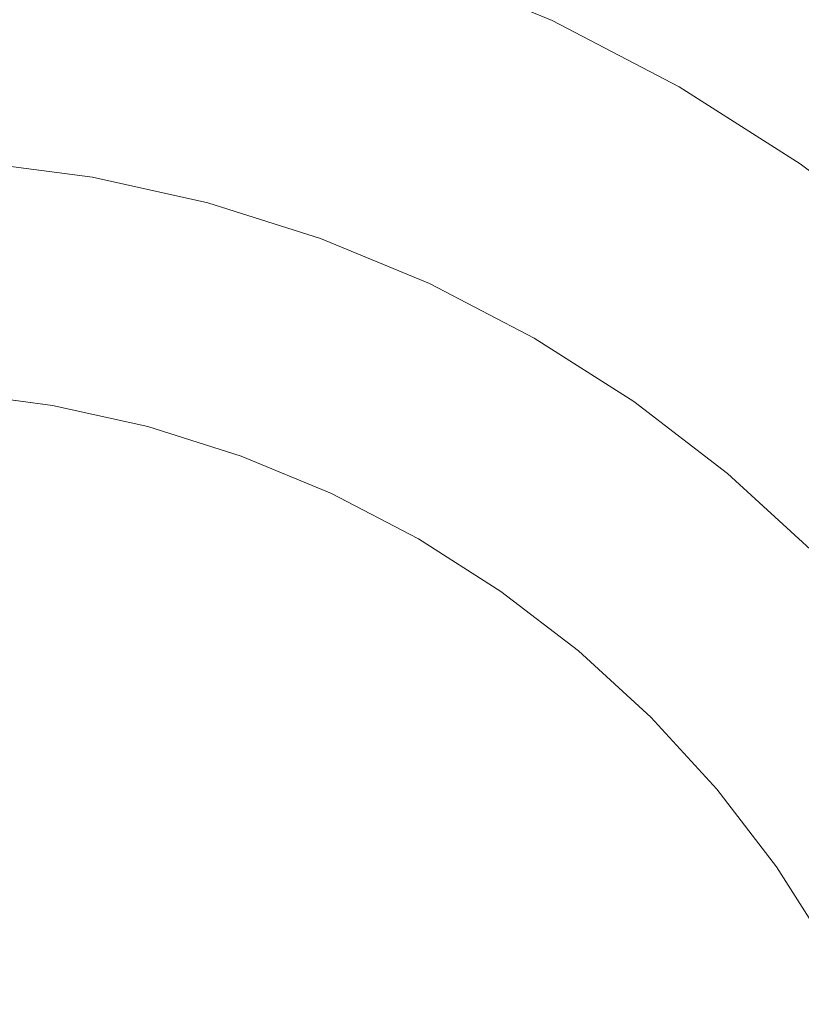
# Model space of a CAD drawing. Header units: millimetres. Extents: x -148 to 148, y -92 to 92.
# Tile 44 of 49: x 91.38 to 98.04, y 68.31 to 76.7. Entities that reach past the tile are written whole.
import ezdxf

# ---------------------------------------------------------------- set-up
doc = ezdxf.new("R2010")
doc.units = ezdxf.units.MM
doc.header["$LTSCALE"] = 25.4
doc.layers.add('Lighting-Moving Light', color=7, linetype='Continuous', lineweight=5, true_color=0x000000)

# ---------------------------------------------------------------- blocks, each defined once
blk = doc.blocks.new('Group-1')
at = {"layer": 'Lighting-Moving Light', "color": 7, "linetype": 'Continuous', "lineweight": 5, "transparency": 33554687}
for points in [[(-1905.5888, -1205.8457, -16.5), (-2119.6582, -1205.8457, -16.5), (-2119.6582, -1379.9151, -16.5), (-1905.5888, -1379.9151, -16.5)], [(-2116.1232, -1209.3804, -108.4657), (-1909.1238, -1209.3804, -108.4657), (-1909.1238, -1376.3804, -108.4657), (-2116.1232, -1376.3804, -108.4657)]]:
    blk.add_3dface(points, dxfattribs=at)
for points, invisible_edges in [([(-1921.4033, -1214.9336, -16.4653), (-1920.1924, -1215.0931, -16.4653), (-1919, -1215.3574, -16.4653), (-1922.6235, -1228.8804, -16.4653)], 12), ([(-1920.1924, -1215.0931, -16.4653), (-1921.4033, -1214.9336, -16.4653), (-1921.6187, -1217.3957, -1.6365), (-1920.6216, -1217.527, -1.6365)], 10), ([(-1919, -1215.3574, -16.4653), (-1920.1924, -1215.0931, -16.4653), (-1920.6216, -1217.527, -1.6365), (-1919.6397, -1217.7447, -1.6365)], 10), ([(-1919, -1215.3574, -16.4653), (-1917.8352, -1215.7247, -16.4653), (-1916.7068, -1216.1921, -16.4653), (-1922.6235, -1228.8804, -16.4653)], 12), ([(-1917.8352, -1215.7247, -16.4653), (-1919, -1215.3574, -16.4653), (-1919.6397, -1217.7447, -1.6365), (-1918.6805, -1218.0471, -1.6365)], 10), ([(-1916.7068, -1216.1921, -16.4653), (-1917.8352, -1215.7247, -16.4653), (-1918.6805, -1218.0471, -1.6365), (-1917.7513, -1218.432, -1.6365)], 10), ([(-1916.7068, -1216.1921, -16.4653), (-1915.6235, -1216.756, -16.4653), (-1914.5934, -1217.4122, -16.4653), (-1922.6235, -1228.8804, -16.4653)], 12), ([(-1915.6235, -1216.756, -16.4653), (-1916.7068, -1216.1921, -16.4653), (-1917.7513, -1218.432, -1.6365), (-1916.8592, -1218.8964, -1.6365)], 10), ([(-1914.5934, -1217.4122, -16.4653), (-1915.6235, -1216.756, -16.4653), (-1916.8592, -1218.8964, -1.6365), (-1916.011, -1219.4367, -1.6365)], 10), ([(-1921.6217, -1217.4295, -1.4747), (-1920.6275, -1217.5604, -1.4747), (-1920.6216, -1217.527, -1.6365), (-1921.6187, -1217.3957, -1.6365)], 11), ([(-1914.5934, -1217.4122, -16.4653), (-1913.6245, -1218.1557, -16.4653), (-1912.724, -1218.9809, -16.4653), (-1922.6235, -1228.8804, -16.4653)], 12), ([(-1921.631, -1217.5363, -1.1622), (-1920.6461, -1217.6659, -1.1622), (-1920.6357, -1217.6068, -1.3163), (-1921.6258, -1217.4764, -1.3163)], 15), ([(-1921.6258, -1217.4764, -1.3163), (-1920.6357, -1217.6068, -1.3163), (-1920.6275, -1217.5604, -1.4747), (-1921.6217, -1217.4295, -1.4747)], 15), ([(-1913.6245, -1218.1557, -16.4653), (-1914.5934, -1217.4122, -16.4653), (-1916.011, -1219.4367, -1.6365), (-1915.2131, -1220.049, -1.6365)], 10), ([(-1921.6373, -1217.6086, -1.0137), (-1920.6587, -1217.7374, -1.0137), (-1920.6461, -1217.6659, -1.1622), (-1921.631, -1217.5363, -1.1622)], 15), ([(-1920.6357, -1217.6068, -1.3163), (-1919.6607, -1217.8229, -1.3163), (-1919.6485, -1217.7774, -1.4747), (-1920.6275, -1217.5604, -1.4747)], 15), ([(-1920.6275, -1217.5604, -1.4747), (-1919.6485, -1217.7774, -1.4747), (-1919.6397, -1217.7447, -1.6365), (-1920.6216, -1217.527, -1.6365)], 11), ([(-1921.6447, -1217.6929, -0.8717), (-1920.6734, -1217.8207, -0.8717), (-1920.6587, -1217.7374, -1.0137), (-1921.6373, -1217.6086, -1.0137)], 15), ([(-1920.6461, -1217.6659, -1.1622), (-1919.6762, -1217.881, -1.1622), (-1919.6607, -1217.8229, -1.3163), (-1920.6357, -1217.6068, -1.3163)], 15), ([(-1921.6531, -1217.7885, -0.7371), (-1920.6901, -1217.9153, -0.7371), (-1920.6734, -1217.8207, -0.8717), (-1921.6447, -1217.6929, -0.8717)], 15), ([(-1920.6734, -1217.8207, -0.8717), (-1919.7169, -1218.0328, -0.8717), (-1919.695, -1217.9511, -1.0137), (-1920.6587, -1217.7374, -1.0137)], 15), ([(-1920.6587, -1217.7374, -1.0137), (-1919.695, -1217.9511, -1.0137), (-1919.6762, -1217.881, -1.1622), (-1920.6461, -1217.6659, -1.1622)], 15), ([(-1919.6485, -1217.7774, -1.4747), (-1918.6921, -1218.0789, -1.4747), (-1918.6805, -1218.0471, -1.6365), (-1919.6397, -1217.7447, -1.6365)], 11), ([(-1921.6624, -1217.895, -0.6109), (-1920.7086, -1218.0205, -0.6109), (-1920.6901, -1217.9153, -0.7371), (-1921.6531, -1217.7885, -0.7371)], 15), ([(-1920.6901, -1217.9153, -0.7371), (-1919.7417, -1218.1256, -0.7371), (-1919.7169, -1218.0328, -0.8717), (-1920.6734, -1217.8207, -0.8717)], 15), ([(-1919.6762, -1217.881, -1.1622), (-1918.7288, -1218.1797, -1.1622), (-1918.7082, -1218.1232, -1.3163), (-1919.6607, -1217.8229, -1.3163)], 15), ([(-1919.6607, -1217.8229, -1.3163), (-1918.7082, -1218.1232, -1.3163), (-1918.6921, -1218.0789, -1.4747), (-1919.6485, -1217.7774, -1.4747)], 15), ([(-1921.6726, -1218.0114, -0.494), (-1920.7289, -1218.1357, -0.494), (-1920.7086, -1218.0205, -0.6109), (-1921.6624, -1217.895, -0.6109)], 15), ([(-1919.695, -1217.9511, -1.0137), (-1918.7536, -1218.2479, -1.0137), (-1918.7288, -1218.1797, -1.1622), (-1919.6762, -1217.881, -1.1622)], 15), ([(-1920.7086, -1218.0205, -0.6109), (-1919.7694, -1218.2288, -0.6109), (-1919.7417, -1218.1256, -0.7371), (-1920.6901, -1217.9153, -0.7371)], 15), ([(-1919.7169, -1218.0328, -0.8717), (-1918.7825, -1218.3274, -0.8717), (-1918.7536, -1218.2479, -1.0137), (-1919.695, -1217.9511, -1.0137)], 15), ([(-1921.6836, -1218.1371, -0.3872), (-1920.7508, -1218.2599, -0.3872), (-1920.7289, -1218.1357, -0.494), (-1921.6726, -1218.0114, -0.494)], 15), ([(-1920.7289, -1218.1357, -0.494), (-1919.7997, -1218.3417, -0.494), (-1919.7694, -1218.2288, -0.6109), (-1920.7086, -1218.0205, -0.6109)], 15), ([(-1919.7417, -1218.1256, -0.7371), (-1918.8154, -1218.4176, -0.7371), (-1918.7825, -1218.3274, -0.8717), (-1919.7169, -1218.0328, -0.8717)], 15), ([(-1918.7082, -1218.1232, -1.3163), (-1917.7856, -1218.5054, -1.3163), (-1917.7656, -1218.4627, -1.4747), (-1918.6921, -1218.0789, -1.4747)], 15), ([(-1918.6921, -1218.0789, -1.4747), (-1917.7656, -1218.4627, -1.4747), (-1917.7513, -1218.432, -1.6365), (-1918.6805, -1218.0471, -1.6365)], 11), ([(-1921.6953, -1218.2711, -0.2911), (-1920.7742, -1218.3924, -0.2911), (-1920.7508, -1218.2599, -0.3872), (-1921.6836, -1218.1371, -0.3872)], 15), ([(-1920.7508, -1218.2599, -0.3872), (-1919.8323, -1218.4635, -0.3872), (-1919.7997, -1218.3417, -0.494), (-1920.7289, -1218.1357, -0.494)], 15), ([(-1919.7694, -1218.2288, -0.6109), (-1918.8519, -1218.518, -0.6109), (-1918.8154, -1218.4176, -0.7371), (-1919.7417, -1218.1256, -0.7371)], 15), ([(-1918.7288, -1218.1797, -1.1622), (-1917.811, -1218.5598, -1.1622), (-1917.7856, -1218.5054, -1.3163), (-1918.7082, -1218.1232, -1.3163)], 15), ([(-1912.724, -1218.9809, -16.4653), (-1913.6245, -1218.1557, -16.4653), (-1915.2131, -1220.049, -1.6365), (-1914.4716, -1220.7285, -1.6365)], 10), ([(-1919.7997, -1218.3417, -0.494), (-1918.8919, -1218.6279, -0.494), (-1918.8519, -1218.518, -0.6109), (-1919.7694, -1218.2288, -0.6109)], 15), ([(-1918.7536, -1218.2479, -1.0137), (-1917.8416, -1218.6256, -1.0137), (-1917.811, -1218.5598, -1.1622), (-1918.7288, -1218.1797, -1.1622)], 15), ([(-1921.7077, -1218.4126, -0.2064), (-1920.7988, -1218.5322, -0.2064), (-1920.7742, -1218.3924, -0.2911), (-1921.6953, -1218.2711, -0.2911)], 15), ([(-1920.7742, -1218.3924, -0.2911), (-1919.8671, -1218.5935, -0.2911), (-1919.8323, -1218.4635, -0.3872), (-1920.7508, -1218.2599, -0.3872)], 15), ([(-1918.8154, -1218.4176, -0.7371), (-1917.918, -1218.7894, -0.7371), (-1917.8774, -1218.7023, -0.8717), (-1918.7825, -1218.3274, -0.8717)], 15), ([(-1918.7825, -1218.3274, -0.8717), (-1917.8774, -1218.7023, -0.8717), (-1917.8416, -1218.6256, -1.0137), (-1918.7536, -1218.2479, -1.0137)], 15), ([(-1921.7206, -1218.5605, -0.1338), (-1920.8246, -1218.6785, -0.1338), (-1920.7988, -1218.5322, -0.2064), (-1921.7077, -1218.4126, -0.2064)], 15), ([(-1920.7988, -1218.5322, -0.2064), (-1919.9039, -1218.7306, -0.2064), (-1919.8671, -1218.5935, -0.2911), (-1920.7742, -1218.3924, -0.2911)], 15), ([(-1919.8323, -1218.4635, -0.3872), (-1918.935, -1218.7464, -0.3872), (-1918.8919, -1218.6279, -0.494), (-1919.7997, -1218.3417, -0.494)], 15), ([(-1919.8671, -1218.5935, -0.2911), (-1918.981, -1218.8728, -0.2911), (-1918.935, -1218.7464, -0.3872), (-1919.8323, -1218.4635, -0.3872)], 15), ([(-1918.8519, -1218.518, -0.6109), (-1917.9631, -1218.8862, -0.6109), (-1917.918, -1218.7894, -0.7371), (-1918.8154, -1218.4176, -0.7371)], 15), ([(-1917.7856, -1218.5054, -1.3163), (-1916.8997, -1218.9665, -1.3163), (-1916.8762, -1218.9257, -1.4747), (-1917.7656, -1218.4627, -1.4747)], 15), ([(-1917.7656, -1218.4627, -1.4747), (-1916.8762, -1218.9257, -1.4747), (-1916.8592, -1218.8964, -1.6365), (-1917.7513, -1218.432, -1.6365)], 11), ([(-1921.734, -1218.714, -0.0737), (-1920.8514, -1218.8302, -0.0737), (-1920.8246, -1218.6785, -0.1338), (-1921.7206, -1218.5605, -0.1338)], 15), ([(-1920.8246, -1218.6785, -0.1338), (-1919.9423, -1218.8741, -0.1338), (-1919.9039, -1218.7306, -0.2064), (-1920.7988, -1218.5322, -0.2064)], 15), ([(-1918.8919, -1218.6279, -0.494), (-1918.0125, -1218.9921, -0.494), (-1917.9631, -1218.8862, -0.6109), (-1918.8519, -1218.518, -0.6109)], 15), ([(-1917.8416, -1218.6256, -1.0137), (-1916.9661, -1219.0814, -1.0137), (-1916.9298, -1219.0186, -1.1622), (-1917.811, -1218.5598, -1.1622)], 15), ([(-1917.811, -1218.5598, -1.1622), (-1916.9298, -1219.0186, -1.1622), (-1916.8997, -1218.9665, -1.3163), (-1917.7856, -1218.5054, -1.3163)], 15), ([(-1919.9039, -1218.7306, -0.2064), (-1919.0296, -1219.0063, -0.2064), (-1918.981, -1218.8728, -0.2911), (-1919.8671, -1218.5935, -0.2911)], 15), ([(-1918.935, -1218.7464, -0.3872), (-1918.0658, -1219.1064, -0.3872), (-1918.0125, -1218.9921, -0.494), (-1918.8919, -1218.6279, -0.494)], 15), ([(-1917.8774, -1218.7023, -0.8717), (-1917.0084, -1219.1547, -0.8717), (-1916.9661, -1219.0814, -1.0137), (-1917.8416, -1218.6256, -1.0137)], 15), ([(-1921.7479, -1218.8718, -0.0265), (-1920.8789, -1218.9862, -0.0265), (-1920.8514, -1218.8302, -0.0737), (-1921.734, -1218.714, -0.0737)], 15), ([(-1920.8514, -1218.8302, -0.0737), (-1919.9822, -1219.0229, -0.0737), (-1919.9423, -1218.8741, -0.1338), (-1920.8246, -1218.6785, -0.1338)], 15), ([(-1919.9423, -1218.8741, -0.1338), (-1919.0804, -1219.1459, -0.1338), (-1919.0296, -1219.0063, -0.2064), (-1919.9039, -1218.7306, -0.2064)], 15), ([(-1918.981, -1218.8728, -0.2911), (-1918.1227, -1219.2284, -0.2911), (-1918.0658, -1219.1064, -0.3872), (-1918.935, -1218.7464, -0.3872)], 15), ([(-1917.918, -1218.7894, -0.7371), (-1917.0564, -1219.2379, -0.7371), (-1917.0084, -1219.1547, -0.8717), (-1917.8774, -1218.7023, -0.8717)], 15), ([(-1920.8789, -1218.9862, -0.0265), (-1920.0232, -1219.1759, -0.0265), (-1919.9822, -1219.0229, -0.0737), (-1920.8514, -1218.8302, -0.0737)], 15), ([(-1917.9631, -1218.8862, -0.6109), (-1917.1098, -1219.3304, -0.6109), (-1917.0564, -1219.2379, -0.7371), (-1917.918, -1218.7894, -0.7371)], 15), ([(-1921.762, -1219.033, 0.0074), (-1920.907, -1219.1456, 0.0074), (-1920.8789, -1218.9862, -0.0265), (-1921.7479, -1218.8718, -0.0265)], 15), ([(-1919.9822, -1219.0229, -0.0737), (-1919.1331, -1219.2906, -0.0737), (-1919.0804, -1219.1459, -0.1338), (-1919.9423, -1218.8741, -0.1338)], 15), ([(-1919.0296, -1219.0063, -0.2064), (-1918.1827, -1219.3571, -0.2064), (-1918.1227, -1219.2284, -0.2911), (-1918.981, -1218.8728, -0.2911)], 15), ([(-1918.0125, -1218.9921, -0.494), (-1917.1683, -1219.4316, -0.494), (-1917.1098, -1219.3304, -0.6109), (-1917.9631, -1218.8862, -0.6109)], 15), ([(-1916.8762, -1218.9257, -1.4747), (-1916.0304, -1219.4645, -1.4747), (-1916.011, -1219.4367, -1.6365), (-1916.8592, -1218.8964, -1.6365)], 11), ([(-1912.724, -1218.9809, -16.4653), (-1911.8989, -1219.8813, -16.4653), (-1911.1554, -1220.8503, -16.4653), (-1922.6235, -1228.8804, -16.4653)], 12), ([(-1920.907, -1219.1456, 0.0074), (-1920.0651, -1219.3322, 0.0074), (-1920.0232, -1219.1759, -0.0265), (-1920.8789, -1218.9862, -0.0265)], 15), ([(-1918.0658, -1219.1064, -0.3872), (-1917.2313, -1219.5409, -0.3872), (-1917.1683, -1219.4316, -0.494), (-1918.0125, -1218.9921, -0.494)], 15), ([(-1916.9298, -1219.0186, -1.1622), (-1916.0919, -1219.5523, -1.1622), (-1916.0575, -1219.5031, -1.3163), (-1916.8997, -1218.9665, -1.3163)], 15), ([(-1916.8997, -1218.9665, -1.3163), (-1916.0575, -1219.5031, -1.3163), (-1916.0304, -1219.4645, -1.4747), (-1916.8762, -1218.9257, -1.4747)], 15), ([(-1921.7763, -1219.1964, 0.0278), (-1920.9355, -1219.3071, 0.0278), (-1920.907, -1219.1456, 0.0074), (-1921.762, -1219.033, 0.0074)], 15), ([(-1920.0232, -1219.1759, -0.0265), (-1919.1873, -1219.4395, -0.0265), (-1919.1331, -1219.2906, -0.0737), (-1919.9822, -1219.0229, -0.0737)], 15), ([(-1919.0804, -1219.1459, -0.1338), (-1918.2455, -1219.4917, -0.1338), (-1918.1827, -1219.3571, -0.2064), (-1919.0296, -1219.0063, -0.2064)], 15), ([(-1917.0084, -1219.1547, -0.8717), (-1916.1821, -1219.6811, -0.8717), (-1916.1336, -1219.6118, -1.0137), (-1916.9661, -1219.0814, -1.0137)], 15), ([(-1916.9661, -1219.0814, -1.0137), (-1916.1336, -1219.6118, -1.0137), (-1916.0919, -1219.5523, -1.1622), (-1916.9298, -1219.0186, -1.1622)], 15), ([(-1920.9355, -1219.3071, 0.0278), (-1920.1075, -1219.4907, 0.0278), (-1920.0651, -1219.3322, 0.0074), (-1920.907, -1219.1456, 0.0074)], 15), ([(-1919.1331, -1219.2906, -0.0737), (-1918.3106, -1219.6313, -0.0737), (-1918.2455, -1219.4917, -0.1338), (-1919.0804, -1219.1459, -0.1338)], 15), ([(-1918.1227, -1219.2284, -0.2911), (-1917.2986, -1219.6574, -0.2911), (-1917.2313, -1219.5409, -0.3872), (-1918.0658, -1219.1064, -0.3872)], 15), ([(-1917.0564, -1219.2379, -0.7371), (-1916.2372, -1219.7598, -0.7371), (-1916.1821, -1219.6811, -0.8717), (-1917.0084, -1219.1547, -0.8717)], 15), ([(-1921.7907, -1219.361, 0.0347), (-1920.9642, -1219.4698, 0.0347), (-1920.9355, -1219.3071, 0.0278), (-1921.7763, -1219.1964, 0.0278)], 14), ([(-1920.0651, -1219.3322, 0.0074), (-1919.2426, -1219.5915, 0.0074), (-1919.1873, -1219.4395, -0.0265), (-1920.0232, -1219.1759, -0.0265)], 15), ([(-1918.1827, -1219.3571, -0.2064), (-1917.3696, -1219.7804, -0.2064), (-1917.2986, -1219.6574, -0.2911), (-1918.1227, -1219.2284, -0.2911)], 15), ([(-1917.1098, -1219.3304, -0.6109), (-1916.2985, -1219.8473, -0.6109), (-1916.2372, -1219.7598, -0.7371), (-1917.0564, -1219.2379, -0.7371)], 15), ([(-1920.9642, -1219.4698, 0.0347), (-1920.1503, -1219.6502, 0.0347), (-1920.1075, -1219.4907, 0.0278), (-1920.9355, -1219.3071, 0.0278)], 14), ([(-1920.1075, -1219.4907, 0.0278), (-1919.2987, -1219.7457, 0.0278), (-1919.2426, -1219.5915, 0.0074), (-1920.0651, -1219.3322, 0.0074)], 15), ([(-1919.1873, -1219.4395, -0.0265), (-1918.3775, -1219.7749, -0.0265), (-1918.3106, -1219.6313, -0.0737), (-1919.1331, -1219.2906, -0.0737)], 15), ([(-1917.1683, -1219.4316, -0.494), (-1916.3655, -1219.943, -0.494), (-1916.2985, -1219.8473, -0.6109), (-1917.1098, -1219.3304, -0.6109)], 15), ([(-1920.1503, -1219.6502, 0.0347), (-1920.9642, -1219.4698, 0.0347), (-1921.7907, -1219.361, 0.0347), (-1922.6235, -1228.8804, 0.0347)], 12), ([(-1918.2455, -1219.4917, -0.1338), (-1917.4439, -1219.909, -0.1338), (-1917.3696, -1219.7804, -0.2064), (-1918.1827, -1219.3571, -0.2064)], 15), ([(-1920.1503, -1219.6502, 0.0347), (-1919.3552, -1219.9009, 0.0347), (-1919.2987, -1219.7457, 0.0278), (-1920.1075, -1219.4907, 0.0278)], 14), ([(-1919.2426, -1219.5915, 0.0074), (-1918.4459, -1219.9215, 0.0074), (-1918.3775, -1219.7749, -0.0265), (-1919.1873, -1219.4395, -0.0265)], 15), ([(-1918.3106, -1219.6313, -0.0737), (-1917.5209, -1220.0424, -0.0737), (-1917.4439, -1219.909, -0.1338), (-1918.2455, -1219.4917, -0.1338)], 15), ([(-1917.2313, -1219.5409, -0.3872), (-1916.4379, -1220.0464, -0.3872), (-1916.3655, -1219.943, -0.494), (-1917.1683, -1219.4316, -0.494)], 15), ([(-1916.0919, -1219.5523, -1.1622), (-1915.3038, -1220.1571, -1.1622), (-1915.2652, -1220.1111, -1.3163), (-1916.0575, -1219.5031, -1.3163)], 15), ([(-1916.0575, -1219.5031, -1.3163), (-1915.2652, -1220.1111, -1.3163), (-1915.2349, -1220.075, -1.4747), (-1916.0304, -1219.4645, -1.4747)], 15), ([(-1916.0304, -1219.4645, -1.4747), (-1915.2349, -1220.075, -1.4747), (-1915.2131, -1220.049, -1.6365), (-1916.011, -1219.4367, -1.6365)], 11), ([(-1917.2986, -1219.6574, -0.2911), (-1916.515, -1220.1566, -0.2911), (-1916.4379, -1220.0464, -0.3872), (-1917.2313, -1219.5409, -0.3872)], 15), ([(-1916.1336, -1219.6118, -1.0137), (-1915.3505, -1220.2127, -1.0137), (-1915.3038, -1220.1571, -1.1622), (-1916.0919, -1219.5523, -1.1622)], 15), ([(-1918.5851, -1220.2199, 0.0347), (-1919.3552, -1219.9009, 0.0347), (-1920.1503, -1219.6502, 0.0347), (-1922.6235, -1228.8804, 0.0347)], 12), ([(-1919.2987, -1219.7457, 0.0278), (-1918.5152, -1220.0702, 0.0278), (-1918.4459, -1219.9215, 0.0074), (-1919.2426, -1219.5915, 0.0074)], 15), ([(-1918.3775, -1219.7749, -0.0265), (-1917.6001, -1220.1796, -0.0265), (-1917.5209, -1220.0424, -0.0737), (-1918.3106, -1219.6313, -0.0737)], 15), ([(-1917.3696, -1219.7804, -0.2064), (-1916.5965, -1220.2729, -0.2064), (-1916.515, -1220.1566, -0.2911), (-1917.2986, -1219.6574, -0.2911)], 15), ([(-1916.1821, -1219.6811, -0.8717), (-1915.4048, -1220.2775, -0.8717), (-1915.3505, -1220.2127, -1.0137), (-1916.1336, -1219.6118, -1.0137)], 15), ([(-1919.3552, -1219.9009, 0.0347), (-1918.5851, -1220.2199, 0.0347), (-1918.5152, -1220.0702, 0.0278), (-1919.2987, -1219.7457, 0.0278)], 14), ([(-1916.2372, -1219.7598, -0.7371), (-1915.4666, -1220.3511, -0.7371), (-1915.4048, -1220.2775, -0.8717), (-1916.1821, -1219.6811, -0.8717)], 15), ([(-1918.4459, -1219.9215, 0.0074), (-1917.681, -1220.3197, 0.0074), (-1917.6001, -1220.1796, -0.0265), (-1918.3775, -1219.7749, -0.0265)], 15), ([(-1917.4439, -1219.909, -0.1338), (-1916.6817, -1220.3946, -0.1338), (-1916.5965, -1220.2729, -0.2064), (-1917.3696, -1219.7804, -0.2064)], 15), ([(-1916.2985, -1219.8473, -0.6109), (-1915.5352, -1220.4329, -0.6109), (-1915.4666, -1220.3511, -0.7371), (-1916.2372, -1219.7598, -0.7371)], 15), ([(-1918.5152, -1220.0702, 0.0278), (-1917.763, -1220.4618, 0.0278), (-1917.681, -1220.3197, 0.0074), (-1918.4459, -1219.9215, 0.0074)], 15), ([(-1917.5209, -1220.0424, -0.0737), (-1916.77, -1220.5207, -0.0737), (-1916.6817, -1220.3946, -0.1338), (-1917.4439, -1219.909, -0.1338)], 15), ([(-1916.3655, -1219.943, -0.494), (-1915.6104, -1220.5225, -0.494), (-1915.5352, -1220.4329, -0.6109), (-1916.2985, -1219.8473, -0.6109)], 15), ([(-1916.4379, -1220.0464, -0.3872), (-1915.6915, -1220.6191, -0.3872), (-1915.6104, -1220.5225, -0.494), (-1916.3655, -1219.943, -0.494)], 15), ([(-1918.5851, -1220.2199, 0.0347), (-1917.8456, -1220.6048, 0.0347), (-1917.763, -1220.4618, 0.0278), (-1918.5152, -1220.0702, 0.0278)], 14), ([(-1917.6001, -1220.1796, -0.0265), (-1916.8609, -1220.6505, -0.0265), (-1916.77, -1220.5207, -0.0737), (-1917.5209, -1220.0424, -0.0737)], 15), ([(-1916.515, -1220.1566, -0.2911), (-1915.7779, -1220.7222, -0.2911), (-1915.6915, -1220.6191, -0.3872), (-1916.4379, -1220.0464, -0.3872)], 15), ([(-1915.2652, -1220.1111, -1.3163), (-1914.5289, -1220.7858, -1.3163), (-1914.4956, -1220.7524, -1.4747), (-1915.2349, -1220.075, -1.4747)], 15), ([(-1915.2349, -1220.075, -1.4747), (-1914.4956, -1220.7524, -1.4747), (-1914.4716, -1220.7285, -1.6365), (-1915.2131, -1220.049, -1.6365)], 11), ([(-1916.5965, -1220.2729, -0.2064), (-1915.8692, -1220.8309, -0.2064), (-1915.7779, -1220.7222, -0.2911), (-1916.515, -1220.1566, -0.2911)], 15), ([(-1915.3505, -1220.2127, -1.0137), (-1914.6227, -1220.8796, -1.0137), (-1914.5714, -1220.8282, -1.1622), (-1915.3038, -1220.1571, -1.1622)], 15), ([(-1915.3038, -1220.1571, -1.1622), (-1914.5714, -1220.8282, -1.1622), (-1914.5289, -1220.7858, -1.3163), (-1915.2652, -1220.1111, -1.3163)], 15), ([(-1917.1425, -1221.0528, 0.0347), (-1917.8456, -1220.6048, 0.0347), (-1918.5851, -1220.2199, 0.0347), (-1922.6235, -1228.8804, 0.0347)], 12), ([(-1917.681, -1220.3197, 0.0074), (-1916.9537, -1220.7831, 0.0074), (-1916.8609, -1220.6505, -0.0265), (-1917.6001, -1220.1796, -0.0265)], 15), ([(-1915.4048, -1220.2775, -0.8717), (-1914.6825, -1220.9394, -0.8717), (-1914.6227, -1220.8796, -1.0137), (-1915.3505, -1220.2127, -1.0137)], 15), ([(-1917.763, -1220.4618, 0.0278), (-1917.0478, -1220.9174, 0.0278), (-1916.9537, -1220.7831, 0.0074), (-1917.681, -1220.3197, 0.0074)], 15), ([(-1916.6817, -1220.3946, -0.1338), (-1915.9647, -1220.9447, -0.1338), (-1915.8692, -1220.8309, -0.2064), (-1916.5965, -1220.2729, -0.2064)], 15), ([(-1915.4666, -1220.3511, -0.7371), (-1914.7504, -1221.0073, -0.7371), (-1914.6825, -1220.9394, -0.8717), (-1915.4048, -1220.2775, -0.8717)], 15), ([(-1916.77, -1220.5207, -0.0737), (-1916.0637, -1221.0627, -0.0737), (-1915.9647, -1220.9447, -0.1338), (-1916.6817, -1220.3946, -0.1338)], 15), ([(-1915.5352, -1220.4329, -0.6109), (-1914.826, -1221.0828, -0.6109), (-1914.7504, -1221.0073, -0.7371), (-1915.4666, -1220.3511, -0.7371)], 15), ([(-1917.8456, -1220.6048, 0.0347), (-1917.1425, -1221.0528, 0.0347), (-1917.0478, -1220.9174, 0.0278), (-1917.763, -1220.4618, 0.0278)], 14), ([(-1915.6104, -1220.5225, -0.494), (-1914.9086, -1221.1655, -0.494), (-1914.826, -1221.0828, -0.6109), (-1915.5352, -1220.4329, -0.6109)], 15), ([(-1916.8609, -1220.6505, -0.0265), (-1916.1655, -1221.1841, -0.0265), (-1916.0637, -1221.0627, -0.0737), (-1916.77, -1220.5207, -0.0737)], 15), ([(-1915.6915, -1220.6191, -0.3872), (-1914.9978, -1221.2547, -0.3872), (-1914.9086, -1221.1655, -0.494), (-1915.6104, -1220.5225, -0.494)], 15), ([(-1916.9537, -1220.7831, 0.0074), (-1916.2695, -1221.308, 0.0074), (-1916.1655, -1221.1841, -0.0265), (-1916.8609, -1220.6505, -0.0265)], 15), ([(-1915.7779, -1220.7222, -0.2911), (-1915.093, -1221.3498, -0.2911), (-1914.9978, -1221.2547, -0.3872), (-1915.6915, -1220.6191, -0.3872)], 15), ([(-1915.8692, -1220.8309, -0.2064), (-1915.1934, -1221.4502, -0.2064), (-1915.093, -1221.3498, -0.2911), (-1915.7779, -1220.7222, -0.2911)], 15), ([(-1917.0478, -1220.9174, 0.0278), (-1916.375, -1221.4337, 0.0278), (-1916.2695, -1221.308, 0.0074), (-1916.9537, -1220.7831, 0.0074)], 15), ([(-1915.9647, -1220.9447, -0.1338), (-1915.2984, -1221.5553, -0.1338), (-1915.1934, -1221.4502, -0.2064), (-1915.8692, -1220.8309, -0.2064)], 15), ([(-1914.6227, -1220.8796, -1.0137), (-1913.9558, -1221.6073, -1.0137), (-1913.9002, -1221.5607, -1.1622), (-1914.5714, -1220.8282, -1.1622)], 15), ([(-1911.1554, -1220.8503, -16.4653), (-1910.4991, -1221.8804, -16.4653), (-1909.9352, -1222.9637, -16.4653), (-1922.6235, -1228.8804, -16.4653)], 12), ([(-1917.1425, -1221.0528, 0.0347), (-1916.4812, -1221.5602, 0.0347), (-1916.375, -1221.4337, 0.0278), (-1917.0478, -1220.9174, 0.0278)], 14), ([(-1914.6825, -1220.9394, -0.8717), (-1914.0206, -1221.6617, -0.8717), (-1913.9558, -1221.6073, -1.0137), (-1914.6227, -1220.8796, -1.0137)], 15), ([(-1916.0637, -1221.0627, -0.0737), (-1915.4073, -1221.6642, -0.0737), (-1915.2984, -1221.5553, -0.1338), (-1915.9647, -1220.9447, -0.1338)], 15), ([(-1914.826, -1221.0828, -0.6109), (-1914.176, -1221.7921, -0.6109), (-1914.0942, -1221.7234, -0.7371), (-1914.7504, -1221.0073, -0.7371)], 15), ([(-1914.7504, -1221.0073, -0.7371), (-1914.0942, -1221.7234, -0.7371), (-1914.0206, -1221.6617, -0.8717), (-1914.6825, -1220.9394, -0.8717)], 15), ([(-1915.8666, -1222.1234, 0.0347), (-1916.4812, -1221.5602, 0.0347), (-1917.1425, -1221.0528, 0.0347), (-1922.6235, -1228.8804, 0.0347)], 12), ([(-1916.1655, -1221.1841, -0.0265), (-1915.5193, -1221.7762, -0.0265), (-1915.4073, -1221.6642, -0.0737), (-1916.0637, -1221.0627, -0.0737)], 15), ([(-1914.9086, -1221.1655, -0.494), (-1914.2656, -1221.8672, -0.494), (-1914.176, -1221.7921, -0.6109), (-1914.826, -1221.0828, -0.6109)], 15), ([(-1914.9978, -1221.2547, -0.3872), (-1914.3622, -1221.9483, -0.3872), (-1914.2656, -1221.8672, -0.494), (-1914.9086, -1221.1655, -0.494)], 15), ([(-1916.2695, -1221.308, 0.0074), (-1915.6338, -1221.8906, 0.0074), (-1915.5193, -1221.7762, -0.0265), (-1916.1655, -1221.1841, -0.0265)], 15), ([(-1915.093, -1221.3498, -0.2911), (-1914.4653, -1222.0348, -0.2911), (-1914.3622, -1221.9483, -0.3872), (-1914.9978, -1221.2547, -0.3872)], 15), ([(-1916.375, -1221.4337, 0.0278), (-1915.7498, -1222.0066, 0.0278), (-1915.6338, -1221.8906, 0.0074), (-1916.2695, -1221.308, 0.0074)], 15), ([(-1915.1934, -1221.4502, -0.2064), (-1914.5741, -1222.1261, -0.2064), (-1914.4653, -1222.0348, -0.2911), (-1915.093, -1221.3498, -0.2911)], 15), ([(-1916.4812, -1221.5602, 0.0347), (-1915.8666, -1222.1234, 0.0347), (-1915.7498, -1222.0066, 0.0278), (-1916.375, -1221.4337, 0.0278)], 14), ([(-1915.2984, -1221.5553, -0.1338), (-1914.6878, -1222.2216, -0.1338), (-1914.5741, -1222.1261, -0.2064), (-1915.1934, -1221.4502, -0.2064)], 15), ([(-1915.4073, -1221.6642, -0.0737), (-1914.8058, -1222.3206, -0.0737), (-1914.6878, -1222.2216, -0.1338), (-1915.2984, -1221.5553, -0.1338)], 15), ([(-1915.5193, -1221.7762, -0.0265), (-1914.9272, -1222.4224, -0.0265), (-1914.8058, -1222.3206, -0.0737), (-1915.4073, -1221.6642, -0.0737)], 15), ([(-1915.6338, -1221.8906, 0.0074), (-1915.0512, -1222.5264, 0.0074), (-1914.9272, -1222.4224, -0.0265), (-1915.5193, -1221.7762, -0.0265)], 15), ([(-1915.7498, -1222.0066, 0.0278), (-1915.1768, -1222.6319, 0.0278), (-1915.0512, -1222.5264, 0.0074), (-1915.6338, -1221.8906, 0.0074)], 15), ([(-1915.8666, -1222.1234, 0.0347), (-1915.3034, -1222.738, 0.0347), (-1915.1768, -1222.6319, 0.0278), (-1915.7498, -1222.0066, 0.0278)], 14), ([(-1914.7959, -1223.3994, 0.0347), (-1915.3034, -1222.738, 0.0347), (-1915.8666, -1222.1234, 0.0347), (-1922.6235, -1228.8804, 0.0347)], 12), ([(-1914.6878, -1222.2216, -0.1338), (-1914.1377, -1222.9385, -0.1338), (-1914.016, -1222.8534, -0.2064), (-1914.5741, -1222.1261, -0.2064)], 15), ([(-1914.8058, -1222.3206, -0.0737), (-1914.2639, -1223.0269, -0.0737), (-1914.1377, -1222.9385, -0.1338), (-1914.6878, -1222.2216, -0.1338)], 15), ([(-1914.9272, -1222.4224, -0.0265), (-1914.3936, -1223.1178, -0.0265), (-1914.2639, -1223.0269, -0.0737), (-1914.8058, -1222.3206, -0.0737)], 15), ([(-1915.0512, -1222.5264, 0.0074), (-1914.5262, -1223.2106, 0.0074), (-1914.3936, -1223.1178, -0.0265), (-1914.9272, -1222.4224, -0.0265)], 15), ([(-1915.1768, -1222.6319, 0.0278), (-1914.6606, -1223.3047, 0.0278), (-1914.5262, -1223.2106, 0.0074), (-1915.0512, -1222.5264, 0.0074)], 15), ([(-1915.3034, -1222.738, 0.0347), (-1914.7959, -1223.3994, 0.0347), (-1914.6606, -1223.3047, 0.0278), (-1915.1768, -1222.6319, 0.0278)], 14), ([(-1909.9352, -1222.9637, -16.4653), (-1909.4678, -1224.0921, -16.4653), (-1909.1005, -1225.2569, -16.4653), (-1922.6235, -1228.8804, -16.4653)], 12), ([(-1914.6606, -1223.3047, 0.0278), (-1914.2049, -1224.0199, 0.0278), (-1914.0628, -1223.9379, 0.0074), (-1914.5262, -1223.2106, 0.0074)], 15), ([(-1914.7959, -1223.3994, 0.0347), (-1914.348, -1224.1025, 0.0347), (-1914.2049, -1224.0199, 0.0278), (-1914.6606, -1223.3047, 0.0278)], 14), ([(-1913.963, -1224.8419, 0.0347), (-1914.348, -1224.1025, 0.0347), (-1914.7959, -1223.3994, 0.0347), (-1922.6235, -1228.8804, 0.0347)], 12)]:
    blk.add_3dface(points, dxfattribs=dict(at, invisible_edges=invisible_edges))
at = {"layer": 'Lighting-Moving Light', "color": 0, "flags": 1}
for tag in ['Yoke', 'Weight', 'Weight', '3D_Symbol_Name', 'Candlepower', 'Body', 'Model_Name', 'Beam_Angle', 'Field_Angle', 'Remarks', 'Beam_Angle_2', 'Field_Angle_2', 'Num_Channels', 'Frame_Size', 'Device_Type', 'FixtureID', 'Frame_Size', 'Wattage', 'Base', 'Lens', 'Inst_Type', 'Lamp']:
    blk.add_attdef(tag, (-2481.594, 128.9298), '', height=0.18, dxfattribs=at)

msp = doc.modelspace()

# ---------------------------------------------------------------- block references
at = {"layer": 'Lighting-Moving Light', "color": 7, "transparency": 33554687}
msp.add_blockref('Group-1', (2012.6235, 1292.8804), dxfattribs=at)

doc.saveas('drawing.dxf')
